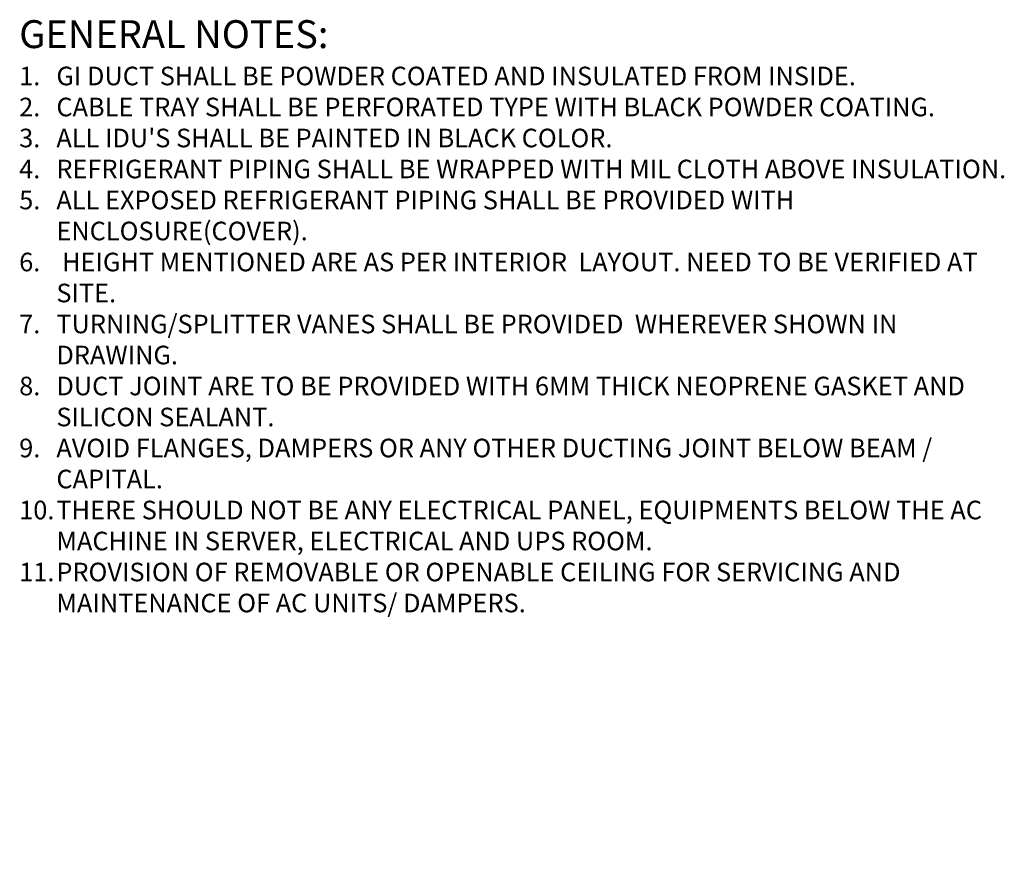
# Model space of a CAD drawing. Header units: millimetres. Extents: x 325 to 175091, y -14729 to 20560.
# Tile 14 of 25: x 110980 to 121734, y -8914 to 354. Entities that reach past the tile are written whole.
import ezdxf

# ---------------------------------------------------------------- set-up
doc = ezdxf.new("R2010")
doc.units = ezdxf.units.MM
doc.header["$LTSCALE"] = 2.5
for name, color, linetype, lineweight in [('MEPTEK-TEXT', 7, 'Continuous', 30), ('MEPTEK-WALL CUTOUT', 1, 'Continuous', 30), ('TITLE', 8, 'Continuous', 5)]:
    doc.layers.add(name, color=color, linetype=linetype, lineweight=lineweight)
doc.styles.add('200T', font='romans.shx', dxfattribs={"height": 0.35})

# ---------------------------------------------------------------- blocks, each defined once
blk = doc.blocks.new('A$C21941318')
at = {"layer": 'MEPTEK-TEXT', "insert": (0.00096, 0.0718), "char_height": 0.002, "attachment_point": 1, "style": '200T'}
blk.add_mtext_dynamic_manual_height_columns("\\pxql;{\\fArial|b0|i0|c0|p34;\\H1.5x;GENERAL NOTES:\\P\\pi-2,l2,t2;\\H0.66667x;1.^IGI DUCT SHALL BE POWDER COATED AND INSULATED FROM INSIDE.\\P2.^ICABLE TRAY SHALL BE PERFORATED TYPE WITH BLACK POWDER COATING.\\P3.^IALL IDU'S SHALL BE PAINTED IN BLACK COLOR.\\P4.^IREFRIGERANT PIPING SHALL BE WRAPPED WITH MIL CLOTH ABOVE INSULATION.\\P5.^IALL EXPOSED REFRIGERANT PIPING SHALL BE PROVIDED WITH ENCLOSURE(COVER).\\P6.^I HEIGHT MENTIONED ARE AS PER INTERIOR  LAYOUT. NEED TO BE VERIFIED AT SITE.\\P7.^ITURNING/SPLITTER VANES SHALL BE PROVIDED  WHEREVER SHOWN IN DRAWING.\\P8.^IDUCT JOINT ARE TO BE PROVIDED WITH 6MM THICK NEOPRENE GASKET AND SILICON SEALANT.\\P9.^IAVOID FLANGES, DAMPERS OR ANY OTHER DUCTING JOINT BELOW BEAM / CAPITAL.\\P10.^ITHERE SHOULD NOT BE ANY ELECTRICAL PANEL, EQUIPMENTS BELOW THE AC MACHINE IN SERVER, ELECTRICAL AND UPS ROOM.\\P11.^IPROVISION OF REMOVABLE OR OPENABLE CEILING FOR SERVICING AND MAINTENANCE OF AC UNITS/ DAMPERS.}", width=0.1062807, gutter_width=1.75, heights=[0], dxfattribs=at)

msp = doc.modelspace()

# ---------------------------------------------------------------- block references
at = {"layer": 'MEPTEK-WALL CUTOUT', "ltscale": 50, "xscale": 101547.4275947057, "yscale": 101547.4275947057, "zscale": 101547.4275947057}
msp.add_blockref('A$C21941318', (110876.7, -6942.9), dxfattribs=at)

# ---------------------------------------------------------------- texts
at = {"layer": 'TITLE', "insert": (116229.1, -8913.8), "char_height": 0.002, "attachment_point": 1, "style": '200T'}
msp.add_mtext_dynamic_manual_height_columns("\\pxql;{\\fArial|b0|i0|c0|p34;\\H1.5x;GENERAL NOTES:\\P\\pi-2,l2,t2;\\H0.66667x;1.^IGI DUCT SHALL BE POWDER COATED AND INSULATED FROM INSIDE.\\P2.^ICABLE TRAY SHALL BE PERFORATED TYPE WITH BLACK POWDER COATING.\\P3.^IALL IDU'S SHALL BE PAINTED IN BLACK COLOR.\\P4.^IREFRIGERANT PIPING SHALL BE WRAPPED WITH MIL CLOTH ABOVE INSULATION.\\P5.^IALL EXPOSED REFRIGERANT PIPING SHALL BE PROVIDED WITH ENCLOSURE(COVER).\\P6.^I HEIGHT MENTIONED ARE AS PER INTERIOR  LAYOUT. NEED TO BE VERIFIED AT SITE.\\P7.^ITURNING/SPLITTER VANES SHALL BE PROVIDED  WHEREVER SHOWN IN DRAWING.\\P8.^IDUCT JOINT ARE TO BE PROVIDED WITH 6MM THICK NEOPRENE GASKET AND SILICON SEALANT.\\P9.^IAVOID FLANGES, DAMPERS OR ANY OTHER DUCTING JOINT BELOW BEAM / CAPITAL.\\P10.^ITHERE SHOULD NOT BE ANY ELECTRICAL PANEL, EQUIPMENTS BELOW THE AC MACHINE IN SERVER, ELECTRICAL AND UPS ROOM.\\P11.^IPROVISION OF REMOVABLE OR OPENABLE CEILING FOR SERVICING AND MAINTENANCE OF AC UNITS/ DAMPERS.}", width=0.106, gutter_width=1.75, heights=[0], dxfattribs=at)

doc.saveas('drawing.dxf')
